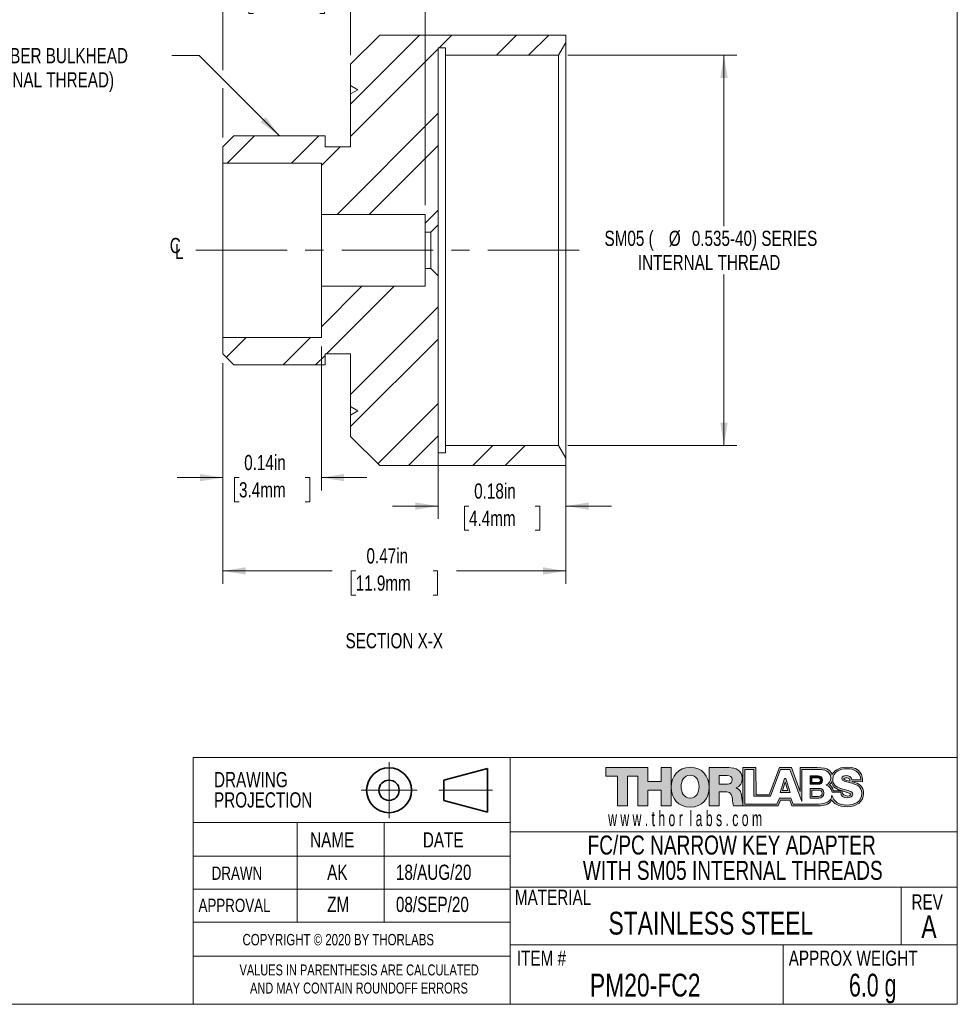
# Model space of a CAD drawing. Header units: inches. Extents: x 0.1 to 10.9, y 0 to 8.5.
# Tile 2 of 8: x 5.8 to 10.9, y 0 to 5.4. Entities that reach past the tile are written whole.
import ezdxf

# ---------------------------------------------------------------- set-up
doc = ezdxf.new("R2010")
doc.units = ezdxf.units.IN
doc.header["$MEASUREMENT"] = 0
doc.header["$PDSIZE"] = -1
doc.linetypes.add('CENTERX2', pattern=[0.8, 0.5, -0.1, 0.1, -0.1])
doc.styles.add('SLDTEXTSTYLE0', font='TXT', dxfattribs={"width": 0.75})
doc.styles.add('SLDTEXTSTYLE1', font='TXT', dxfattribs={"width": 0.6})
doc.styles.add('SLDTEXTSTYLE2', font='TXT', dxfattribs={"width": 0.7})
doc.dimstyles.new('SLDDIMSTYLE1', dxfattribs={"dimtxt": 0.083333, "dimasz": 0.125, "dimexe": 0, "dimexo": 0.0625, "dimgap": 0.020833, "dimtad": 0, "dimtih": 1, "dimtoh": 1, "dimlfac": 0.25, "dimrnd": 1e-09, "dimdsep": 46, "dimtxsty": 'SLDTEXTSTYLE0', "dimsah": 1, "dimcen": 0.09, "dimadec": 0, "dimazin": 2, "dimtfac": 1, "dimtmove": 0, "dimatfit": 0, "dimfxl": 1, "dimfrac": 2, "dimtolj": 1, "dimtzin": 12, "dimarcsym": 0})
doc.dimstyles.new('SLDDIMSTYLE3', dxfattribs={"dimtxt": 0.083333, "dimasz": 0.125, "dimexe": 0, "dimexo": 0.0625, "dimgap": 0.020833, "dimtad": 0, "dimtih": 1, "dimtoh": 1, "dimlfac": 0.25, "dimrnd": 1e-09, "dimzin": 12, "dimdsep": 46, "dimtxsty": 'SLDTEXTSTYLE0', "dimsah": 1, "dimcen": 0.09, "dimadec": 0, "dimazin": 3, "dimtfac": 1, "dimtofl": 0, "dimtmove": 0, "dimatfit": 3, "dimfxl": 1, "dimfrac": 2, "dimtolj": 1, "dimtzin": 12, "dimarcsym": 0})
doc.dimstyles.new('SLDDIMSTYLE4', dxfattribs={"dimtxt": 0.083333, "dimasz": 0.125, "dimexe": 0, "dimexo": 0.0625, "dimgap": 0.020833, "dimtad": 0, "dimtih": 1, "dimtoh": 1, "dimlfac": 0.25, "dimrnd": 1e-09, "dimdsep": 46, "dimtxsty": 'SLDTEXTSTYLE0', "dimsah": 1, "dimcen": 0.09, "dimadec": 0, "dimazin": 2, "dimtfac": 1, "dimtofl": 0, "dimtmove": 0, "dimatfit": 3, "dimfxl": 1, "dimfrac": 2, "dimtolj": 1, "dimtzin": 12, "dimarcsym": 0})

# ---------------------------------------------------------------- blocks, each defined once
blk = doc.blocks.new('THORLABS LOGO1')
at = {"linetype": 'Continuous'}
blk.add_hatch(color=7, dxfattribs=at).paths.add_polyline_path([(2.398, 1.664), (2.398, 1.97), (2.618, 1.97), (2.618, 1.13), (2.398, 1.13), (2.398, 1.476), (2.109, 1.476), (2.109, 1.13), (1.889, 1.13), (1.889, 1.782), (1.661, 1.782), (1.661, 1.13), (1.441, 1.13), (1.441, 1.782), (1.189, 1.782), (1.189, 1.97), (2.109, 1.97), (2.109, 1.664)], flags=0)
h = blk.add_hatch(color=7, dxfattribs=at)
edge = h.paths.add_edge_path(flags=0)
edge.add_spline(control_points=[(3.034, 1.1), (3.3, 1.101), (3.45, 1.295), (3.449, 1.539), (3.449, 1.783), (3.298, 1.976), (3.032, 1.976)], knot_values=[0, 0, 0, 0, 1, 1, 1, 2, 2, 2, 2], weights=[1, 1, 1, 1, 1, 1, 1], degree=3, periodic=0)
edge.add_spline(control_points=[(3.032, 1.976), (2.768, 1.975), (2.619, 1.782), (2.619, 1.54)], knot_values=[3.002118, 3.002118, 3.002118, 3.002118, 4, 4, 4, 4], weights=[1, 1, 1, 1], degree=3, periodic=0)
edge.add_spline(control_points=[(2.619, 1.54), (2.619, 1.54), (2.619, 1.539), (2.619, 1.539), (2.618, 1.295), (2.768, 1.101), (3.034, 1.1)], knot_values=[2, 2, 2, 2, 2.002118, 2.002118, 2.002118, 3.002118, 3.002118, 3.002118, 3.002118], weights=[1, 1, 1, 1, 1, 1, 1], degree=3, periodic=0)
edge = h.paths.add_edge_path(flags=0)
edge.add_spline(control_points=[(3.033, 1.301), (2.891, 1.301), (2.837, 1.426), (2.837, 1.551)], knot_values=[3, 3, 3, 3, 4, 4, 4, 4], weights=[1, 1, 1, 1], degree=3, periodic=0)
edge.add_spline(control_points=[(2.837, 1.551), (2.837, 1.676), (2.891, 1.801), (3.033, 1.801)], knot_values=[2, 2, 2, 2, 3, 3, 3, 3], weights=[1, 1, 1, 1], degree=3, periodic=0)
edge.add_spline(control_points=[(3.033, 1.801), (3.175, 1.801), (3.229, 1.676), (3.229, 1.551)], knot_values=[1, 1, 1, 1, 2, 2, 2, 2], weights=[1, 1, 1, 1], degree=3, periodic=0)
edge.add_spline(control_points=[(3.229, 1.551), (3.229, 1.426), (3.175, 1.301), (3.033, 1.301)], knot_values=[0, 0, 0, 0, 1, 1, 1, 1], weights=[1, 1, 1, 1], degree=3, periodic=0)
h = blk.add_hatch(color=7, dxfattribs=at)
edge = h.paths.add_edge_path(flags=0)
edge.add_line((3.45, 1.13), (3.45, 1.97))
edge.add_line((3.45, 1.97), (3.88, 1.97))
edge.add_spline(control_points=[(3.88, 1.97), (4.029, 1.97), (4.175, 1.903), (4.175, 1.734)], knot_values=[1, 1, 1, 1, 2, 2, 2, 2], weights=[1, 1, 1, 1], degree=3, periodic=0)
edge.add_spline(control_points=[(4.175, 1.734), (4.175, 1.643), (4.132, 1.557), (4.043, 1.523)], knot_values=[2, 2, 2, 2, 3, 3, 3, 3], weights=[1, 1, 1, 1], degree=3, periodic=0)
edge.add_line((4.043, 1.523), (4.043, 1.521))
edge.add_spline(control_points=[(4.043, 1.521), (4.133, 1.499), (4.159, 1.399), (4.166, 1.319)], knot_values=[4, 4, 4, 4, 5, 5, 5, 5], weights=[1, 1, 1, 1], degree=3, periodic=0)
edge.add_spline(control_points=[(4.166, 1.319), (4.169, 1.293), (4.173, 1.219), (4.188, 1.17)], knot_values=[5, 5, 5, 5, 5.740443, 5.740443, 5.740443, 5.740443], weights=[1, 1, 1, 1], degree=3, periodic=0)
edge.add_line((4.188, 1.17), (4.188, 1.13))
edge.add_line((4.188, 1.13), (3.984, 1.13))
edge.add_spline(control_points=[(3.984, 1.13), (3.965, 1.158), (3.962, 1.241), (3.959, 1.264)], knot_values=[7, 7, 7, 7, 8, 8, 8, 8], weights=[1, 1, 1, 1], degree=3, periodic=0)
edge.add_spline(control_points=[(3.959, 1.264), (3.953, 1.349), (3.939, 1.436), (3.836, 1.436)], knot_values=[8, 8, 8, 8, 9, 9, 9, 9], weights=[1, 1, 1, 1], degree=3, periodic=0)
edge.add_line((3.836, 1.436), (3.67, 1.436))
edge.add_line((3.67, 1.436), (3.67, 1.13))
edge.add_line((3.67, 1.13), (3.45, 1.13))
edge = h.paths.add_edge_path(flags=0)
edge.add_line((3.845, 1.796), (3.67, 1.796))
edge.add_line((3.67, 1.796), (3.67, 1.606))
edge.add_line((3.67, 1.606), (3.854, 1.606))
edge.add_spline(control_points=[(3.854, 1.606), (3.92, 1.606), (3.956, 1.642), (3.956, 1.705)], knot_values=[1, 1, 1, 1, 2, 2, 2, 2], weights=[1, 1, 1, 1], degree=3, periodic=0)
edge.add_spline(control_points=[(3.956, 1.705), (3.956, 1.768), (3.906, 1.796), (3.845, 1.796)], knot_values=[2, 2, 2, 2, 3, 3, 3, 3], weights=[1, 1, 1, 1], degree=3, periodic=0)
h = blk.add_hatch(color=7, dxfattribs=at)
edge = h.paths.add_edge_path(flags=0)
edge.add_spline(control_points=[(6.142, 1.818), (6.107, 1.886), (6.086, 1.97), (5.816, 1.97)], knot_values=[4, 4, 4, 4, 5, 5, 5, 5], weights=[1, 1, 1, 1], degree=3, periodic=0)
edge.add_line((5.816, 1.97), (5.445, 1.97))
edge.add_line((5.445, 1.97), (5.445, 1.447))
edge.add_line((5.445, 1.447), (5.251, 1.97))
edge.add_line((5.251, 1.97), (4.991, 1.97))
edge.add_line((4.991, 1.97), (4.765, 1.372))
edge.add_line((4.765, 1.372), (4.478, 1.37))
edge.add_line((4.478, 1.37), (4.474, 1.97))
edge.add_line((4.474, 1.97), (4.188, 1.97))
edge.add_line((4.188, 1.97), (4.188, 1.13))
edge.add_line((4.188, 1.13), (4.963, 1.132))
edge.add_line((4.963, 1.132), (5.013, 1.256))
edge.add_line((5.013, 1.256), (5.217, 1.256))
edge.add_line((5.217, 1.256), (5.265, 1.132))
edge.add_line((5.265, 1.132), (5.893, 1.132))
edge.add_spline(control_points=[(5.893, 1.132), (6.005, 1.134), (6.109, 1.187), (6.141, 1.265)], knot_values=[19, 19, 19, 19, 20, 20, 20, 20], weights=[1, 1, 1, 1], degree=3, periodic=0)
edge.add_spline(control_points=[(6.141, 1.265), (6.171, 1.187), (6.276, 1.109), (6.48, 1.109)], knot_values=[20, 20, 20, 20, 21, 21, 21, 21], weights=[1, 1, 1, 1], degree=3, periodic=0)
edge.add_spline(control_points=[(6.48, 1.109), (6.684, 1.109), (6.835, 1.233), (6.835, 1.396)], knot_values=[21, 21, 21, 21, 22, 22, 22, 22], weights=[1, 1, 1, 1], degree=3, periodic=0)
edge.add_spline(control_points=[(6.835, 1.396), (6.835, 1.561), (6.74, 1.62), (6.588, 1.66)], knot_values=[22, 22, 22, 22, 23, 23, 23, 23], weights=[1, 1, 1, 1], degree=3, periodic=0)
edge.add_spline(control_points=[(6.588, 1.66), (6.586, 1.661), (6.584, 1.661), (6.582, 1.662)], knot_values=[0, 0, 0, 0, 1, 1, 1, 1], weights=[1, 1, 1, 1], degree=3, periodic=0)
edge.add_line((6.582, 1.662), (6.814, 1.66))
edge.add_spline(control_points=[(6.814, 1.66), (6.814, 1.782), (6.79, 1.978), (6.464, 1.978)], knot_values=[2, 2, 2, 2, 3, 3, 3, 3], weights=[1, 1, 1, 1], degree=3, periodic=0)
edge.add_spline(control_points=[(6.464, 1.978), (6.274, 1.978), (6.18, 1.886), (6.142, 1.818)], knot_values=[3, 3, 3, 3, 4, 4, 4, 4], weights=[1, 1, 1, 1], degree=3, periodic=0)
edge = h.paths.add_edge_path(flags=0)
edge.add_spline(control_points=[(6.548, 1.382), (6.539, 1.345), (6.512, 1.334), (6.441, 1.354)], knot_values=[4, 4, 4, 4, 5, 5, 5, 5], weights=[1, 1, 1, 1], degree=3, periodic=0)
edge.add_spline(control_points=[(6.441, 1.354), (6.367, 1.374), (6.366, 1.415), (6.366, 1.46)], knot_values=[5, 5, 5, 5, 6, 6, 6, 6], weights=[1, 1, 1, 1], degree=3, periodic=0)
edge.add_spline(control_points=[(6.366, 1.46), (6.459, 1.433), (6.553, 1.401), (6.548, 1.382)], knot_values=[3, 3, 3, 3, 4, 4, 4, 4], weights=[1, 1, 1, 1], degree=3, periodic=0)
edge = h.paths.add_edge_path(flags=0)
edge.add_spline(control_points=[(6.114, 1.739), (6.114, 1.671), (6.074, 1.616), (6.014, 1.587)], knot_values=[17, 17, 17, 17, 18, 18, 18, 18], weights=[1, 1, 1, 1], degree=3, periodic=0)
edge.add_spline(control_points=[(6.014, 1.587), (6.089, 1.565), (6.137, 1.504), (6.144, 1.427)], knot_values=[18, 18, 18, 18, 19, 19, 19, 19], weights=[1, 1, 1, 1], degree=3, periodic=0)
edge.add_line((6.144, 1.427), (6.333, 1.427))
edge.add_spline(control_points=[(6.333, 1.427), (6.337, 1.338), (6.393, 1.309), (6.477, 1.309)], knot_values=[20, 20, 20, 20, 21, 21, 21, 21], weights=[1, 1, 1, 1], degree=3, periodic=0)
edge.add_spline(control_points=[(6.477, 1.309), (6.536, 1.309), (6.598, 1.33), (6.598, 1.386)], knot_values=[21, 21, 21, 21, 22, 22, 22, 22], weights=[1, 1, 1, 1], degree=3, periodic=0)
edge.add_spline(control_points=[(6.598, 1.386), (6.598, 1.453), (6.489, 1.466), (6.38, 1.496)], knot_values=[22, 22, 22, 22, 23, 23, 23, 23], weights=[1, 1, 1, 1], degree=3, periodic=0)
edge.add_spline(control_points=[(6.38, 1.496), (6.271, 1.527), (6.158, 1.576), (6.158, 1.715)], knot_values=[23, 23, 23, 23, 24, 24, 24, 24], weights=[1, 1, 1, 1], degree=3, periodic=0)
edge.add_spline(control_points=[(6.158, 1.715), (6.158, 1.88), (6.325, 1.945), (6.467, 1.945)], knot_values=[24, 24, 24, 24, 25, 25, 25, 25], weights=[1, 1, 1, 1], degree=3, periodic=0)
edge.add_spline(control_points=[(6.467, 1.945), (6.618, 1.945), (6.77, 1.872), (6.771, 1.701)], knot_values=[25, 25, 25, 25, 26, 26, 26, 26], weights=[1, 1, 1, 1], degree=3, periodic=0)
edge.add_line((6.771, 1.701), (6.574, 1.701))
edge.add_spline(control_points=[(6.574, 1.701), (6.577, 1.77), (6.512, 1.792), (6.451, 1.792)], knot_values=[27, 27, 27, 27, 28, 28, 28, 28], weights=[1, 1, 1, 1], degree=3, periodic=0)
edge.add_spline(control_points=[(6.451, 1.792), (6.409, 1.792), (6.355, 1.777), (6.355, 1.727)], knot_values=[28, 28, 28, 28, 29, 29, 29, 29], weights=[1, 1, 1, 1], degree=3, periodic=0)
edge.add_spline(control_points=[(6.355, 1.727), (6.355, 1.669), (6.465, 1.659), (6.576, 1.628)], knot_values=[29, 29, 29, 29, 30, 30, 30, 30], weights=[1, 1, 1, 1], degree=3, periodic=0)
edge.add_spline(control_points=[(6.576, 1.628), (6.685, 1.597), (6.796, 1.546), (6.796, 1.41)], knot_values=[30, 30, 30, 30, 31, 31, 31, 31], weights=[1, 1, 1, 1], degree=3, periodic=0)
edge.add_spline(control_points=[(6.796, 1.41), (6.796, 1.218), (6.632, 1.147), (6.465, 1.147)], knot_values=[31, 31, 31, 31, 32, 32, 32, 32], weights=[1, 1, 1, 1], degree=3, periodic=0)
edge.add_spline(control_points=[(6.465, 1.147), (6.311, 1.147), (6.172, 1.216), (6.142, 1.364)], knot_values=[0, 0, 0, 0, 1, 1, 1, 1], weights=[1, 1, 1, 1], degree=3, periodic=0)
edge.add_spline(control_points=[(6.142, 1.364), (6.122, 1.22), (5.998, 1.169), (5.849, 1.169)], knot_values=[1, 1, 1, 1, 2, 2, 2, 2], weights=[1, 1, 1, 1], degree=3, periodic=0)
edge.add_line((5.849, 1.169), (5.294, 1.169))
edge.add_line((5.294, 1.169), (5.238, 1.298))
edge.add_line((5.238, 1.298), (4.992, 1.298))
edge.add_line((4.992, 1.298), (4.935, 1.17))
edge.add_line((4.935, 1.17), (4.233, 1.17))
edge.add_line((4.233, 1.17), (4.233, 1.929))
edge.add_line((4.233, 1.929), (4.431, 1.929))
edge.add_line((4.431, 1.929), (4.431, 1.342))
edge.add_line((4.431, 1.342), (4.795, 1.342))
edge.add_line((4.795, 1.342), (5.015, 1.929))
edge.add_line((5.015, 1.929), (5.216, 1.929))
edge.add_line((5.216, 1.929), (5.484, 1.222))
edge.add_line((5.484, 1.222), (5.484, 1.929))
edge.add_line((5.484, 1.929), (5.84, 1.929))
edge.add_spline(control_points=[(5.84, 1.929), (5.97, 1.931), (6.114, 1.897), (6.114, 1.739)], knot_values=[16, 16, 16, 16, 17, 17, 17, 17], weights=[1, 1, 1, 1], degree=3, periodic=0)
edge = h.paths.add_edge_path(flags=0)
edge.add_line((6.361, 1.462), (6.17, 1.462))
edge.add_spline(control_points=[(6.17, 1.462), (6.17, 1.519), (6.12, 1.569), (6.089, 1.59)], knot_values=[8, 8, 8, 8, 9, 9, 9, 9], weights=[1, 1, 1, 1], degree=3, periodic=0)
edge.add_spline(control_points=[(6.089, 1.59), (6.104, 1.608), (6.128, 1.626), (6.136, 1.658)], knot_values=[9, 9, 9, 9, 10, 10, 10, 10], weights=[1, 1, 1, 1], degree=3, periodic=0)
edge.add_spline(control_points=[(6.136, 1.658), (6.136, 1.569), (6.219, 1.501), (6.324, 1.472)], knot_values=[10, 10, 10, 10, 11, 11, 11, 11], weights=[1, 1, 1, 1], degree=3, periodic=0)
edge.add_spline(control_points=[(6.324, 1.472), (6.336, 1.469), (6.349, 1.465), (6.361, 1.462)], knot_values=[0, 0, 0, 0, 1, 1, 1, 1], weights=[1, 1, 1, 1], degree=3, periodic=0)
edge = h.paths.add_edge_path(flags=0)
edge.add_spline(control_points=[(6.466, 1.742), (6.511, 1.74), (6.526, 1.731), (6.53, 1.704)], knot_values=[2, 2, 2, 2, 3, 3, 3, 3], weights=[1, 1, 1, 1], degree=3, periodic=0)
edge.add_spline(control_points=[(6.53, 1.704), (6.532, 1.693), (6.532, 1.686), (6.532, 1.672)], knot_values=[3, 3, 3, 3, 4, 4, 4, 4], weights=[1, 1, 1, 1], degree=3, periodic=0)
edge.add_spline(control_points=[(6.532, 1.672), (6.427, 1.699), (6.398, 1.703), (6.398, 1.726)], knot_values=[0, 0, 0, 0, 1, 1, 1, 1], weights=[1, 1, 1, 1], degree=3, periodic=0)
edge.add_spline(control_points=[(6.398, 1.726), (6.398, 1.736), (6.444, 1.742), (6.466, 1.742)], knot_values=[1, 1, 1, 1, 2, 2, 2, 2], weights=[1, 1, 1, 1], degree=3, periodic=0)
h = blk.add_hatch(color=7, dxfattribs=at)
h.paths.add_polyline_path([(5.003, 1.425), (5.229, 1.425), (5.133, 1.729), (5.102, 1.729)], flags=0)
h.paths.add_polyline_path([(5.056, 1.466), (5.115, 1.649), (5.173, 1.466)], flags=0)
h = blk.add_hatch(color=7, dxfattribs=at)
edge = h.paths.add_edge_path(flags=0)
edge.add_line((5.665, 1.602), (5.665, 1.786))
edge.add_line((5.665, 1.786), (5.841, 1.786))
edge.add_spline(control_points=[(5.841, 1.786), (5.889, 1.786), (5.934, 1.763), (5.934, 1.693)], knot_values=[1, 1, 1, 1, 2, 2, 2, 2], weights=[1, 1, 1, 1], degree=3, periodic=0)
edge.add_spline(control_points=[(5.934, 1.693), (5.934, 1.625), (5.88, 1.602), (5.841, 1.602)], knot_values=[2, 2, 2, 2, 3, 3, 3, 3], weights=[1, 1, 1, 1], degree=3, periodic=0)
edge.add_line((5.841, 1.602), (5.665, 1.602))
edge = h.paths.add_edge_path(flags=0)
edge.add_spline(control_points=[(5.891, 1.692), (5.891, 1.732), (5.859, 1.745), (5.826, 1.745)], knot_values=[3, 3, 3, 3, 4, 4, 4, 4], weights=[1, 1, 1, 1], degree=3, periodic=0)
edge.add_line((5.826, 1.745), (5.703, 1.745))
edge.add_line((5.703, 1.745), (5.703, 1.639))
edge.add_line((5.703, 1.639), (5.826, 1.639))
edge.add_spline(control_points=[(5.826, 1.639), (5.853, 1.639), (5.891, 1.652), (5.891, 1.692)], knot_values=[2, 2, 2, 2, 3, 3, 3, 3], weights=[1, 1, 1, 1], degree=3, periodic=0)
h = blk.add_hatch(color=7, dxfattribs=at)
edge = h.paths.add_edge_path(flags=0)
edge.add_line((5.665, 1.302), (5.665, 1.514))
edge.add_line((5.665, 1.514), (5.86, 1.514))
edge.add_spline(control_points=[(5.86, 1.514), (5.913, 1.514), (5.963, 1.488), (5.963, 1.407)], knot_values=[1, 1, 1, 1, 2, 2, 2, 2], weights=[1, 1, 1, 1], degree=3, periodic=0)
edge.add_spline(control_points=[(5.963, 1.407), (5.963, 1.329), (5.904, 1.302), (5.86, 1.302)], knot_values=[2, 2, 2, 2, 3, 3, 3, 3], weights=[1, 1, 1, 1], degree=3, periodic=0)
edge.add_line((5.86, 1.302), (5.665, 1.302))
edge = h.paths.add_edge_path(flags=0)
edge.add_spline(control_points=[(5.927, 1.406), (5.927, 1.458), (5.889, 1.475), (5.849, 1.475)], knot_values=[3, 3, 3, 3, 4, 4, 4, 4], weights=[1, 1, 1, 1], degree=3, periodic=0)
edge.add_line((5.849, 1.475), (5.702, 1.475))
edge.add_line((5.702, 1.475), (5.702, 1.338))
edge.add_line((5.702, 1.338), (5.849, 1.338))
edge.add_spline(control_points=[(5.849, 1.338), (5.882, 1.338), (5.927, 1.355), (5.927, 1.406)], knot_values=[2, 2, 2, 2, 3, 3, 3, 3], weights=[1, 1, 1, 1], degree=3, periodic=0)
at = {"color": 7, "linetype": 'Continuous', "lineweight": 18}
for p, q in [((1.189, 1.782), (1.189, 1.97)), ((1.189, 1.97), (2.109, 1.97)), ((2.109, 1.97), (2.109, 1.664)), ((2.398, 1.664), (2.398, 1.97)), ((2.398, 1.97), (2.618, 1.97)), ((2.618, 1.97), (2.618, 1.13)), ((3.45, 1.97), (3.88, 1.97)), ((3.45, 1.13), (3.45, 1.97)), ((4.474, 1.97), (4.188, 1.97)), ((4.188, 1.97), (4.188, 1.13)), ((4.478, 1.37), (4.474, 1.97)), ((4.991, 1.97), (4.765, 1.372)), ((5.251, 1.97), (4.991, 1.97)), ((5.445, 1.447), (5.251, 1.97)), ((5.816, 1.97), (5.445, 1.97)), ((5.445, 1.97), (5.445, 1.447)), ((1.441, 1.782), (1.189, 1.782)), ((1.441, 1.13), (1.441, 1.782)), ((1.889, 1.782), (1.661, 1.782)), ((1.661, 1.782), (1.661, 1.13)), ((1.889, 1.13), (1.889, 1.782)), ((3.845, 1.796), (3.67, 1.796)), ((3.67, 1.796), (3.67, 1.606)), ((4.233, 1.17), (4.233, 1.929)), ((4.233, 1.929), (4.431, 1.929)), ((4.431, 1.929), (4.431, 1.342)), ((4.795, 1.342), (5.015, 1.929)), ((5.003, 1.425), (5.102, 1.729)), ((5.015, 1.929), (5.216, 1.929)), ((5.102, 1.729), (5.133, 1.729)), ((5.133, 1.729), (5.229, 1.425)), ((5.216, 1.929), (5.484, 1.222)), ((5.484, 1.222), (5.484, 1.929)), ((5.484, 1.929), (5.84, 1.929)), ((5.665, 1.786), (5.841, 1.786)), ((5.665, 1.602), (5.665, 1.786)), ((5.703, 1.745), (5.703, 1.639)), ((5.826, 1.745), (5.703, 1.745)), ((2.109, 1.664), (2.398, 1.664)), ((3.67, 1.606), (3.854, 1.606)), ((4.043, 1.523), (4.043, 1.521)), ((5.115, 1.649), (5.056, 1.466)), ((5.173, 1.466), (5.115, 1.649)), ((5.841, 1.602), (5.665, 1.602)), ((5.665, 1.514), (5.86, 1.514)), ((5.665, 1.302), (5.665, 1.514)), ((5.703, 1.639), (5.826, 1.639)), ((6.771, 1.701), (6.574, 1.701)), ((6.582, 1.662), (6.814, 1.66)), ((2.398, 1.476), (2.109, 1.476)), ((2.109, 1.476), (2.109, 1.13)), ((2.398, 1.13), (2.398, 1.476)), ((3.836, 1.436), (3.67, 1.436)), ((3.67, 1.436), (3.67, 1.13)), ((4.431, 1.342), (4.795, 1.342)), ((4.765, 1.372), (4.478, 1.37)), ((4.992, 1.298), (4.935, 1.17)), ((5.238, 1.298), (4.992, 1.298)), ((5.229, 1.425), (5.003, 1.425)), ((5.056, 1.466), (5.173, 1.466)), ((5.294, 1.169), (5.238, 1.298)), ((5.86, 1.302), (5.665, 1.302)), ((5.702, 1.475), (5.702, 1.338)), ((5.849, 1.475), (5.702, 1.475)), ((5.702, 1.338), (5.849, 1.338)), ((6.144, 1.427), (6.333, 1.427)), ((6.361, 1.462), (6.17, 1.462)), ((1.661, 1.13), (1.441, 1.13)), ((2.109, 1.13), (1.889, 1.13)), ((2.618, 1.13), (2.398, 1.13)), ((3.67, 1.13), (3.45, 1.13)), ((4.188, 1.13), (3.984, 1.13)), ((4.188, 1.17), (4.188, 1.13)), ((4.188, 1.13), (4.963, 1.132)), ((4.935, 1.17), (4.233, 1.17)), ((4.963, 1.132), (5.013, 1.256)), ((5.013, 1.256), (5.217, 1.256)), ((5.217, 1.256), (5.265, 1.132)), ((5.265, 1.132), (5.893, 1.132)), ((5.849, 1.169), (5.294, 1.169))]:
    blk.add_line(p, q, dxfattribs=at)
at = {"color": 8, "linetype": 'Continuous', "lineweight": 0}
for points in [[(2.619, 1.54), (2.619, 1.782), (2.768, 1.975), (3.032, 1.976)], [(3.88, 1.97), (4.029, 1.97), (4.175, 1.903), (4.175, 1.734)], [(6.142, 1.818), (6.107, 1.886), (6.086, 1.97), (5.816, 1.97)], [(6.464, 1.978), (6.274, 1.978), (6.18, 1.886), (6.142, 1.818)], [(6.158, 1.715), (6.158, 1.88), (6.325, 1.945), (6.467, 1.945)], [(6.814, 1.66), (6.814, 1.782), (6.79, 1.978), (6.464, 1.978)], [(6.467, 1.945), (6.618, 1.945), (6.77, 1.872), (6.771, 1.701)], [(3.033, 1.801), (2.891, 1.801), (2.837, 1.676), (2.837, 1.551)], [(3.229, 1.551), (3.229, 1.676), (3.175, 1.801), (3.033, 1.801)], [(3.956, 1.705), (3.956, 1.768), (3.906, 1.796), (3.845, 1.796)], [(4.175, 1.734), (4.175, 1.643), (4.132, 1.557), (4.043, 1.523)], [(5.891, 1.692), (5.891, 1.732), (5.859, 1.745), (5.826, 1.745)], [(5.84, 1.929), (5.97, 1.931), (6.114, 1.897), (6.114, 1.739)], [(5.841, 1.786), (5.889, 1.786), (5.934, 1.763), (5.934, 1.693)], [(6.114, 1.739), (6.114, 1.671), (6.074, 1.616), (6.014, 1.587)], [(6.451, 1.792), (6.409, 1.792), (6.355, 1.777), (6.355, 1.727)], [(6.355, 1.727), (6.355, 1.669), (6.465, 1.659), (6.576, 1.628)], [(6.398, 1.726), (6.398, 1.736), (6.444, 1.742), (6.466, 1.742)], [(6.574, 1.701), (6.577, 1.77), (6.512, 1.792), (6.451, 1.792)], [(6.466, 1.742), (6.511, 1.74), (6.526, 1.731), (6.53, 1.704)], [(2.837, 1.551), (2.837, 1.426), (2.891, 1.301), (3.033, 1.301)], [(3.033, 1.301), (3.175, 1.301), (3.229, 1.426), (3.229, 1.551)], [(3.854, 1.606), (3.92, 1.606), (3.956, 1.642), (3.956, 1.705)], [(4.043, 1.521), (4.133, 1.499), (4.159, 1.399), (4.166, 1.319)], [(5.826, 1.639), (5.853, 1.639), (5.891, 1.652), (5.891, 1.692)], [(5.934, 1.693), (5.934, 1.625), (5.88, 1.602), (5.841, 1.602)], [(5.86, 1.514), (5.913, 1.514), (5.963, 1.488), (5.963, 1.407)], [(6.014, 1.587), (6.089, 1.565), (6.137, 1.504), (6.144, 1.427)], [(6.089, 1.59), (6.104, 1.608), (6.128, 1.626), (6.136, 1.658)], [(6.17, 1.462), (6.17, 1.519), (6.12, 1.569), (6.089, 1.59)], [(6.136, 1.658), (6.136, 1.569), (6.219, 1.501), (6.324, 1.472)], [(6.38, 1.496), (6.271, 1.527), (6.158, 1.576), (6.158, 1.715)], [(6.532, 1.672), (6.427, 1.699), (6.398, 1.703), (6.398, 1.726)], [(6.53, 1.704), (6.532, 1.693), (6.532, 1.686), (6.532, 1.672)], [(6.576, 1.628), (6.685, 1.597), (6.796, 1.546), (6.796, 1.41)], [(6.588, 1.66), (6.586, 1.661), (6.584, 1.661), (6.582, 1.662)], [(6.835, 1.396), (6.835, 1.561), (6.74, 1.62), (6.588, 1.66)], [(3.959, 1.264), (3.953, 1.349), (3.939, 1.436), (3.836, 1.436)], [(4.166, 1.319), (4.169, 1.293), (4.173, 1.219), (4.188, 1.17)], [(5.927, 1.406), (5.927, 1.458), (5.889, 1.475), (5.849, 1.475)], [(5.849, 1.338), (5.882, 1.338), (5.927, 1.355), (5.927, 1.406)], [(6.142, 1.364), (6.122, 1.22), (5.998, 1.169), (5.849, 1.169)], [(5.963, 1.407), (5.963, 1.329), (5.904, 1.302), (5.86, 1.302)], [(6.465, 1.147), (6.311, 1.147), (6.172, 1.216), (6.142, 1.364)], [(6.324, 1.472), (6.336, 1.469), (6.349, 1.465), (6.361, 1.462)], [(6.333, 1.427), (6.337, 1.338), (6.393, 1.309), (6.477, 1.309)], [(6.366, 1.46), (6.459, 1.433), (6.553, 1.401), (6.548, 1.382)], [(6.441, 1.354), (6.367, 1.374), (6.366, 1.415), (6.366, 1.46)], [(6.598, 1.386), (6.598, 1.453), (6.489, 1.466), (6.38, 1.496)], [(6.548, 1.382), (6.539, 1.345), (6.512, 1.334), (6.441, 1.354)], [(6.796, 1.41), (6.796, 1.218), (6.632, 1.147), (6.465, 1.147)], [(6.477, 1.309), (6.536, 1.309), (6.598, 1.33), (6.598, 1.386)], [(6.48, 1.109), (6.684, 1.109), (6.835, 1.233), (6.835, 1.396)], [(3.984, 1.13), (3.965, 1.158), (3.962, 1.241), (3.959, 1.264)], [(5.893, 1.132), (6.005, 1.134), (6.109, 1.187), (6.141, 1.265)], [(6.141, 1.265), (6.171, 1.187), (6.276, 1.109), (6.48, 1.109)]]:
    blk.add_open_spline(points, degree=3, dxfattribs=at)
for points, knots in [([(3.032, 1.976), (3.298, 1.976), (3.449, 1.783), (3.449, 1.539), (3.45, 1.295), (3.3, 1.101), (3.034, 1.1)], [0, 0, 0, 0, 1, 1, 1, 2, 2, 2, 2]), ([(3.034, 1.1), (2.768, 1.101), (2.618, 1.295), (2.619, 1.539), (2.619, 1.539), (2.619, 1.54), (2.619, 1.54)], [2, 2, 2, 2, 3, 3, 3, 3.002118, 3.002118, 3.002118, 3.002118])]:
    blk.add_open_spline(points, degree=3, knots=knots, dxfattribs=at)
blk = doc.blocks.new('Third Angle Projection Block')
at = {"color": 7, "linetype": 'CENTERX2', "lineweight": 18}
for p, q in [((3.9951, 0.9376), (3.9951, 0.5538)), ((3.8033, 0.7457), (4.187, 0.7457)), ((4.3361, 0.7457), (4.7029, 0.7457))]:
    blk.add_line(p, q, dxfattribs=at)
at = {"color": 7, "linetype": 'Continuous', "lineweight": 35}
for p, q in [((4.6701, 0.8957), (4.3701, 0.8153)), ((4.6701, 0.5957), (4.6701, 0.8957)), ((4.3701, 0.8153), (4.3701, 0.6761)), ((4.3701, 0.6761), (4.6701, 0.5957))]:
    blk.add_line(p, q, dxfattribs=at)
for radius in [0.1536, 0.0696]:
    blk.add_circle((3.9951, 0.7457), radius, dxfattribs=at)
at = {"color": 7, "linetype": 'Continuous', "lineweight": 0}
blk.add_point((3.9951, 0.7457), dxfattribs=at)
blk = doc.blocks.new('SW_NOTE_0')
at = {"color": 0, "linetype": 'Continuous', "lineweight": 0, "char_height": 0.06, "attachment_point": 2, "style": 'SLDTEXTSTYLE0'}
for s, insert in [('VALUES IN PARENTHESIS ARE CALCULATED', (0.7837, 0.0773)), ('AND MAY CONTAIN ROUNDOFF ERRORS', (0.7826, -0.022))]:
    blk.add_mtext(s, dxfattribs=dict(at, insert=insert))
blk = doc.blocks.new('SW_NOTE_1')
at = {"color": 0, "linetype": 'Continuous', "lineweight": 0, "char_height": 0.08333, "attachment_point": 1, "style": 'SLDTEXTSTYLE0'}
for s, insert in [('DRAWING', (0, 0.1074)), ('PROJECTION', (0, -0.0037))]:
    blk.add_mtext(s, dxfattribs=dict(at, insert=insert))
blk = doc.blocks.new('SW_NOTE_2')
at = {"color": 0, "linetype": 'Continuous', "lineweight": 0, "char_height": 0.104167, "attachment_point": 2, "style": 'SLDTEXTSTYLE0'}
for s, insert in [('FC/PC NARROW KEY ADAPTER', (0.9896, 0.1343)), ('WITH SM05 INTERNAL THREADS', (0.9957, -0.0046))]:
    blk.add_mtext(s, dxfattribs=dict(at, insert=insert))
blk = doc.blocks.new('_D_4')
at = {"color": 7, "linetype": 'Continuous', "lineweight": 18}
for p, q in [((8.8101, 5.2371), (9.7362, 5.2371)), ((9.6662, 5.2371), (9.6662, 4.2995)), ((9.6662, 3.0971), (9.6662, 4.0347)), ((8.8101, 3.0971), (9.7362, 3.0971))]:
    blk.add_line(p, q, dxfattribs=at)
for points in [[(9.6662, 5.2371), (9.6462, 5.1121), (9.6862, 5.1121)], [(9.6662, 3.0971), (9.6862, 3.2221), (9.6462, 3.2221)]]:
    blk.add_solid(points, dxfattribs=at)
at = {"color": 7, "linetype": 'Continuous', "lineweight": 18, "attachment_point": 1, "style": 'SLDTEXTSTYLE0'}
for s, insert, char_height in [('SM05 (', (9.0114, 4.2745), 0.08333), ('%%c', (9.3639, 4.2745), 0.08333), ('0.535-40) SERIES', (9.4897, 4.2745), 0.083333), ('INTERNAL THREAD', (9.1944, 4.1421), 0.083333)]:
    blk.add_mtext(s, dxfattribs=dict(at, insert=insert, char_height=char_height))
blk = doc.blocks.new('_D_5')
at = {"color": 7, "linetype": 'Continuous', "lineweight": 18}
for p, q in [((6.9201, 5.1551), (6.9201, 5.6668)), ((7.6201, 5.2371), (7.6201, 5.6668)), ((6.9201, 5.5968), (6.6701, 5.5968)), ((7.089, 5.5968), (7.0636, 5.5968)), ((7.0636, 5.5968), (7.0636, 5.4644)), ((7.4512, 5.5968), (7.4765, 5.5968)), ((7.4765, 5.5968), (7.4765, 5.4644)), ((7.6201, 5.5968), (7.8701, 5.5968)), ((7.0636, 5.4644), (7.089, 5.4644)), ((7.4765, 5.4644), (7.4512, 5.4644)), ((6.9201, 4.7851), (6.9201, 5.0551))]:
    blk.add_line(p, q, dxfattribs=at)
for points in [[(6.9201, 5.5968), (6.7951, 5.6168), (6.7951, 5.5768)], [(7.6201, 5.5968), (7.7451, 5.5768), (7.7451, 5.6168)]]:
    blk.add_solid(points, dxfattribs=at)
at = {"color": 7, "linetype": 'Continuous', "lineweight": 18, "char_height": 0.08333, "attachment_point": 1, "style": 'SLDTEXTSTYLE0'}
for s, insert in [('0.18in', (7.1174, 5.7211)), ('4.4mm', (7.089, 5.5718))]:
    blk.add_mtext(s, dxfattribs=dict(at, insert=insert))
blk = doc.blocks.new('_D_6')
at = {"color": 7, "linetype": 'Continuous', "lineweight": 18}
for p, q in [((6.9201, 3.5491), (6.9201, 2.3398)), ((8.8001, 2.9371), (8.8001, 2.3398)), ((6.9201, 2.4098), (7.5192, 2.4098)), ((7.6482, 2.4098), (7.6228, 2.4098)), ((7.6228, 2.4098), (7.6228, 2.2774)), ((8.072, 2.4098), (8.0973, 2.4098)), ((8.0973, 2.4098), (8.0973, 2.2774)), ((8.8001, 2.4098), (8.201, 2.4098)), ((7.6228, 2.2774), (7.6482, 2.2774)), ((8.0973, 2.2774), (8.072, 2.2774))]:
    blk.add_line(p, q, dxfattribs=at)
for points in [[(6.9201, 2.4098), (7.0451, 2.3898), (7.0451, 2.4298)], [(8.8001, 2.4098), (8.6751, 2.4298), (8.6751, 2.3898)]]:
    blk.add_solid(points, dxfattribs=at)
at = {"color": 7, "linetype": 'Continuous', "lineweight": 18, "char_height": 0.08333, "attachment_point": 1, "style": 'SLDTEXTSTYLE0'}
for s, insert in [('0.47in', (7.7074, 2.5342)), ('11.9mm', (7.6482, 2.3849))]:
    blk.add_mtext(s, dxfattribs=dict(at, insert=insert))
blk = doc.blocks.new('_D_7')
at = {"color": 7, "linetype": 'Continuous', "lineweight": 18}
for p, q in [((6.9201, 5.1551), (6.9201, 6.1177)), ((8.0281, 4.4141), (8.0281, 6.1177)), ((6.9201, 6.0477), (7.164, 6.0477)), ((7.293, 6.0477), (7.2676, 6.0477)), ((7.2676, 6.0477), (7.2676, 5.9153)), ((7.6552, 6.0477), (7.6805, 6.0477)), ((7.6805, 6.0477), (7.6805, 5.9153)), ((8.0281, 6.0477), (7.7842, 6.0477)), ((7.2676, 5.9153), (7.293, 5.9153)), ((7.6805, 5.9153), (7.6552, 5.9153)), ((6.9201, 4.7851), (6.9201, 5.0551))]:
    blk.add_line(p, q, dxfattribs=at)
for points in [[(6.9201, 6.0477), (7.0451, 6.0277), (7.0451, 6.0677)], [(8.0281, 6.0477), (7.9031, 6.0677), (7.9031, 6.0277)]]:
    blk.add_solid(points, dxfattribs=at)
at = {"color": 7, "linetype": 'Continuous', "lineweight": 18, "char_height": 0.08333, "attachment_point": 1, "style": 'SLDTEXTSTYLE0'}
for s, insert in [('0.28in', (7.3214, 6.172)), ('7.0mm', (7.293, 6.0227))]:
    blk.add_mtext(s, dxfattribs=dict(at, insert=insert))
blk = doc.blocks.new('_D_8')
at = {"color": 7, "linetype": 'Continuous', "lineweight": 18}
for p, q in [((8.8001, 5.2564), (8.8001, 2.6951)), ((8.1001, 4.2571), (8.1001, 2.6951)), ((8.1001, 2.7651), (7.8501, 2.7651)), ((8.269, 2.7651), (8.2436, 2.7651)), ((8.2436, 2.7651), (8.2436, 2.6327)), ((8.6312, 2.7651), (8.6565, 2.7651)), ((8.6565, 2.7651), (8.6565, 2.6327)), ((8.8001, 2.7651), (9.0501, 2.7651)), ((8.2436, 2.6327), (8.269, 2.6327)), ((8.6565, 2.6327), (8.6312, 2.6327))]:
    blk.add_line(p, q, dxfattribs=at)
for points in [[(8.1001, 2.7651), (7.9751, 2.7851), (7.9751, 2.7451)], [(8.8001, 2.7651), (8.9251, 2.7451), (8.9251, 2.7851)]]:
    blk.add_solid(points, dxfattribs=at)
at = {"color": 7, "linetype": 'Continuous', "lineweight": 18, "char_height": 0.08333, "attachment_point": 1, "style": 'SLDTEXTSTYLE0'}
for s, insert in [('0.18in', (8.2974, 2.8894)), ('4.4mm', (8.269, 2.7401))]:
    blk.add_mtext(s, dxfattribs=dict(at, insert=insert))
blk = doc.blocks.new('SW_CHAMFER_DIMENSION_0')
at = {"color": 0, "linetype": 'Continuous', "lineweight": 18}
for p, q in [((1.3838, 0.0662), (1.2338, 0.0662)), ((1.8233, -0.3733), (1.3838, 0.0662))]:
    blk.add_line(p, q, dxfattribs=at)
blk.add_solid([(1.8233, -0.3733), (1.749, -0.2707), (1.7207, -0.299)], dxfattribs=at)
at = {"color": 0, "linetype": 'Continuous', "lineweight": 18, "char_height": 0.083333, "attachment_point": 1, "style": 'SLDTEXTSTYLE0'}
for s, insert in [('FC/PC FIBER BULKHEAD', (0, 0.1074)), ('(M8 x 0.75 EXTERNAL THREAD)', (-0.3364, -0.025))]:
    blk.add_mtext(s, dxfattribs=dict(at, insert=insert))
blk = doc.blocks.new('_D_9')
at = {"color": 7, "linetype": 'Continuous', "lineweight": 18}
for p, q in [((7.4601, 3.6391), (7.4601, 2.8512)), ((6.9201, 3.5491), (6.9201, 2.8512)), ((6.9201, 2.9212), (6.6701, 2.9212)), ((7.009, 2.9212), (6.9836, 2.9212)), ((6.9836, 2.9212), (6.9836, 2.7888)), ((7.3712, 2.9212), (7.3965, 2.9212)), ((7.3965, 2.9212), (7.3965, 2.7888)), ((7.4601, 2.9212), (7.7101, 2.9212)), ((6.9836, 2.7888), (7.009, 2.7888)), ((7.3965, 2.7888), (7.3712, 2.7888))]:
    blk.add_line(p, q, dxfattribs=at)
for points in [[(6.9201, 2.9212), (6.7951, 2.9412), (6.7951, 2.9012)], [(7.4601, 2.9212), (7.5851, 2.9012), (7.5851, 2.9412)]]:
    blk.add_solid(points, dxfattribs=at)
at = {"color": 7, "linetype": 'Continuous', "lineweight": 18, "char_height": 0.08333, "attachment_point": 1, "style": 'SLDTEXTSTYLE0'}
for s, insert in [('0.14in', (7.0374, 3.0455)), ('3.4mm', (7.009, 2.8962))]:
    blk.add_mtext(s, dxfattribs=dict(at, insert=insert))
blk = doc.blocks.new('SW_SYMBOL_MOD_CL')
at = {"color": 0, "linetype": 'Continuous', "lineweight": 0, "char_height": 30.8, "attachment_point": 5, "style": 'SLDTEXTSTYLE0'}
for s, insert in [('C', (15.7, 23.6)), ('L', (23.6, 11.8))]:
    blk.add_mtext(s, dxfattribs=dict(at, insert=insert))

msp = doc.modelspace()

# ---------------------------------------------------------------- hatches: boundary and pattern name
at = {"linetype": 'Continuous', "lineweight": 18}
h = msp.add_hatch(dxfattribs=at)
h.set_pattern_fill('ANSI32', style=0)
h.paths.add_polyline_path([(8.0281, 4.2671), (8.0601, 4.2671), (8.1001, 4.3071), (8.1001, 5.2771), (8.1401, 5.2771), (8.1401, 5.2371), (8.7601, 5.2371), (8.8001, 5.3064), (8.8001, 5.3471), (7.7801, 5.3471), (7.6201, 5.1871), (7.6201, 5.0702), (7.6601, 5.0471), (7.6201, 5.024), (7.6201, 4.7351), (7.4801, 4.7351), (7.4801, 4.7951), (6.9801, 4.7951), (6.9201, 4.7351), (6.9201, 4.6451), (7.4601, 4.6451), (7.4601, 4.3641), (8.0281, 4.3641)], flags=0)
h = msp.add_hatch(dxfattribs=at)
h.set_pattern_fill('ANSI32', style=0)
h.paths.add_polyline_path([(8.1001, 3.0571), (8.1001, 4.0271), (8.0601, 4.0671), (8.0281, 4.0671), (8.0281, 3.9701), (7.4601, 3.9701), (7.4601, 3.6891), (6.9201, 3.6891), (6.9201, 3.5991), (6.9801, 3.5391), (7.4801, 3.5391), (7.4801, 3.5991), (7.6201, 3.5991), (7.6201, 3.3102), (7.6601, 3.2871), (7.6201, 3.264), (7.6201, 3.1471), (7.7801, 2.9871), (8.8001, 2.9871), (8.8001, 3.0278), (8.7601, 3.0971), (8.1401, 3.0971), (8.1401, 3.0571)], flags=0)

# ---------------------------------------------------------------- linework, layer by layer
at = {"color": 7, "linetype": 'Continuous', "lineweight": 18}
for p, q in [((10.9445, 0.0356), (10.9445, 8.4506)), ((7.6201, 5.1871), (7.7801, 5.3471)), ((8.8001, 5.3471), (7.7801, 5.3471)), ((8.8001, 5.3064), (8.8001, 5.3471)), ((8.8001, 5.3064), (8.7601, 5.2371)), ((8.8001, 5.3064), (8.8001, 3.0278)), ((8.1001, 5.2771), (8.1401, 5.2771)), ((8.1001, 4.3071), (8.1001, 5.2771)), ((8.1401, 5.2771), (8.1401, 5.2371)), ((8.1401, 5.2371), (8.7601, 5.2371)), ((8.1401, 5.2371), (8.1401, 3.0971)), ((8.7601, 3.0971), (8.7601, 5.2371)), ((7.6201, 5.1871), (7.6201, 5.0702)), ((7.6201, 5.0702), (7.6601, 5.0471)), ((7.6201, 5.0702), (7.6201, 5.024)), ((7.6601, 5.0471), (7.6201, 5.024)), ((7.6201, 5.024), (7.6201, 4.7351)), ((6.9201, 4.7351), (6.9801, 4.7951)), ((7.4801, 4.7951), (6.9801, 4.7951)), ((7.4801, 4.7351), (7.4801, 4.7951)), ((6.9201, 4.7351), (6.9201, 4.6451)), ((7.6201, 4.7351), (7.4801, 4.7351)), ((6.9201, 4.6451), (7.4601, 4.6451)), ((6.9201, 4.6451), (6.9201, 3.6891)), ((7.4601, 4.6451), (7.4601, 4.3641)), ((7.4601, 4.3641), (8.0281, 4.3641)), ((7.4601, 4.3641), (7.4601, 3.9701)), ((8.0281, 4.3641), (8.0281, 4.2671)), ((8.0281, 4.2671), (8.0601, 4.2671)), ((8.0281, 4.2671), (8.0281, 4.0671)), ((8.0601, 4.2671), (8.1001, 4.3071)), ((8.0601, 4.2671), (8.0601, 4.0671)), ((8.1001, 4.3071), (8.1001, 4.0271)), ((8.0281, 4.0671), (8.0281, 3.9701)), ((8.0601, 4.0671), (8.0281, 4.0671)), ((8.1001, 4.0271), (8.0601, 4.0671)), ((8.1001, 3.0571), (8.1001, 4.0271)), ((7.4601, 3.9701), (7.4601, 3.6891)), ((8.0281, 3.9701), (7.4601, 3.9701)), ((6.9201, 3.6891), (6.9201, 3.5991)), ((7.4601, 3.6891), (6.9201, 3.6891)), ((6.9801, 3.5391), (6.9201, 3.5991)), ((7.4801, 3.5991), (7.6201, 3.5991)), ((7.4801, 3.5391), (7.4801, 3.5991)), ((7.6201, 3.5991), (7.6201, 3.3102)), ((6.9801, 3.5391), (7.4801, 3.5391)), ((7.6201, 3.3102), (7.6601, 3.2871)), ((7.6201, 3.3102), (7.6201, 3.264)), ((7.6601, 3.2871), (7.6201, 3.264)), ((7.6201, 3.264), (7.6201, 3.1471)), ((7.7801, 2.9871), (7.6201, 3.1471)), ((8.1401, 3.0971), (8.1401, 3.0571)), ((8.7601, 3.0971), (8.1401, 3.0971)), ((8.7601, 3.0971), (8.8001, 3.0278)), ((8.1401, 3.0571), (8.1001, 3.0571)), ((8.8001, 2.9871), (8.8001, 3.0278)), ((7.7801, 2.9871), (8.8001, 2.9871)), ((10.9445, 1.3874), (10.9445, 1.9698)), ((6.7572, 0.2977), (6.7572, 1.3874)), ((6.7572, 1.3874), (8.4938, 1.3874)), ((8.4938, 1.3874), (8.4938, 0.0356)), ((8.4938, 1.3874), (10.9445, 1.3874)), ((6.7572, 0.4841), (6.7572, 1.0302)), ((6.7572, 0.0356), (6.7572, 1.0302)), ((8.4938, 1.0302), (6.7572, 1.0302)), ((7.3281, 1.0302), (7.3281, 0.4841)), ((7.8037, 1.0302), (7.8037, 0.4841)), ((8.4938, 0.98), (10.9445, 0.98)), ((8.4938, 0.846), (6.7572, 0.846)), ((8.4938, 0.6662), (6.7572, 0.6662)), ((8.4938, 0.6756), (10.9445, 0.6756)), ((10.6365, 0.6756), (10.6365, 0.3599)), ((8.4938, 0.4841), (6.7572, 0.4841)), ((6.7572, 0.4841), (6.7572, 0.2977)), ((8.4938, 0.3599), (10.9445, 0.3599)), ((9.9901, 0.3599), (9.9901, 0.0356)), ((6.7572, 0.2977), (8.4938, 0.2977)), ((10.9445, 0.0356), (0.0622, 0.0356))]:
    msp.add_line(p, q, dxfattribs=at)
at = {"color": 7, "linetype": 'CENTERX2', "lineweight": 18}
msp.add_line((6.7723, 4.1671), (8.8788, 4.1671), dxfattribs=at)

# ---------------------------------------------------------------- block references
at = {"color": 7, "linetype": 'Continuous', "lineweight": 18}
msp.add_blockref('SW_CHAMFER_DIMENSION_0', (5.4068, 5.1684), dxfattribs=at)
at = {"color": 7, "linetype": 'Continuous', "lineweight": 0, "xscale": 0.0027037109, "yscale": 0.0027037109, "zscale": 0.0027037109}
msp.add_blockref('SW_SYMBOL_MOD_CL', (6.6174, 4.129), dxfattribs=at)
at = {"color": 7, "linetype": 'Continuous'}
for name, p, xscale, yscale, zscale in [('Third Angle Projection Block', (4.6349, 0.6109), 0.8, 0.8, 0.8), ('THORLABS LOGO1', (8.7224, 0.8396), 0.25, 0.25, 0.25)]:
    msp.add_blockref(name, p, dxfattribs=dict(at, xscale=xscale, yscale=yscale, zscale=zscale))
at = {"color": 7, "linetype": 'Continuous', "lineweight": 0}
for name, p in [('SW_NOTE_1', (6.872, 1.2001)), ('SW_NOTE_2', (8.7186, 0.8252)), ('SW_NOTE_0', (6.8836, 0.1754))]:
    msp.add_blockref(name, p, dxfattribs=at)

# ---------------------------------------------------------------- texts
for s, insert, char_height, attachment_point, style in [('SECTION X-X', (7.8598, 2.069), 0.083333, 2, 'SLDTEXTSTYLE0'), ('w w w . t h o r  l a b s . c o m', (9.0316, 1.0943), 0.083333, 1, 'SLDTEXTSTYLE1'), ('NAME', (7.3987, 0.9772), 0.08333, 1, 'SLDTEXTSTYLE0'), ('DATE', (8.0163, 0.9772), 0.08333, 1, 'SLDTEXTSTYLE0'), ('DRAWN', (6.8595, 0.7895), 0.07292, 1, 'SLDTEXTSTYLE0'), ('AK', (7.492, 0.7999), 0.08333, 1, 'SLDTEXTSTYLE0'), ('18/AUG/20', (7.8687, 0.7999), 0.08333, 1, 'SLDTEXTSTYLE0'), ('MATERIAL', (8.5205, 0.6624), 0.08333, 1, 'SLDTEXTSTYLE0'), ('APPROVAL', (6.7872, 0.6133), 0.07292, 1, 'SLDTEXTSTYLE0'), ('ZM', (7.492, 0.6237), 0.08333, 1, 'SLDTEXTSTYLE0'), ('08/SEP/20', (7.8687, 0.6237), 0.08333, 1, 'SLDTEXTSTYLE0'), ('REV', (10.6936, 0.6373), 0.08333, 1, 'SLDTEXTSTYLE0'), ('STAINLESS STEEL', (9.5939, 0.5415), 0.125, 2, 'SLDTEXTSTYLE0'), ('A', (10.7893, 0.5227), 0.125, 2, 'SLDTEXTSTYLE0'), ('COPYRIGHT © 2020 BY THORLABS', (7.0281, 0.42), 0.0625, 1, 'SLDTEXTSTYLE0'), ('ITEM #', (8.5315, 0.3287), 0.08333, 1, 'SLDTEXTSTYLE0'), ('APPROX WEIGHT', (10.0209, 0.3287), 0.083333, 1, 'SLDTEXTSTYLE0'), ('PM20-FC2', (9.2346, 0.202), 0.125, 2, 'SLDTEXTSTYLE0'), ('6.0 g', (10.4811, 0.202), 0.125, 2, 'SLDTEXTSTYLE2')]:
    msp.add_mtext(s, dxfattribs=dict(at, insert=insert, char_height=char_height, attachment_point=attachment_point, style=style))

# ---------------------------------------------------------------- dimensions: what is measured, and where the dimension line sits
at = {"color": 7, "linetype": 'Continuous', "lineweight": 18}
for base, p1, p2, dimstyle, picture, middle in [((8.0281, 6.0477), (6.9201, 4.7351), (8.0281, 4.3641), 'SLDDIMSTYLE4', '_D_7', (7.4741, 6.0477)), ((7.6200748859, 5.5967580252), (6.9200748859, 4.7351034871), (7.6200748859, 5.1871034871), 'SLDDIMSTYLE1', '_D_5', (7.2700748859, 5.5967580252)), ((8.1000748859, 2.7651046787), (8.8000748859, 5.3063855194), (8.1000748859, 4.3071034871), 'SLDDIMSTYLE1', '_D_8', (8.4500748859, 2.7651046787)), ((7.4600748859, 2.9211723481), (6.9200748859, 3.5991034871), (7.4600748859, 3.6891034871), 'SLDDIMSTYLE1', '_D_9', (7.1900748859, 2.9211723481)), ((8.8001, 2.4098), (6.9201, 3.5991), (8.8001, 2.9871), 'SLDDIMSTYLE4', '_D_6', (7.8601, 2.4098))]:
    dim = msp.add_linear_dim(base=base, p1=p1, p2=p2, dimstyle=dimstyle, dxfattribs=at)
    dim.commit()
    dim.dimension.update_dxf_attribs({"geometry": picture, "text_midpoint": middle, "dimtype": 160})
dim = msp.add_linear_dim(base=(9.6662, 3.0971), p1=(8.7601, 5.2371), p2=(8.7601, 3.0971), angle=90, text='SM05 (%%c0.535-40) SERIES\\PINTERNAL THREAD', dimstyle='SLDDIMSTYLE3', dxfattribs=at)
dim.commit()
dim.dimension.update_dxf_attribs({"geometry": '_D_4', "text_midpoint": (9.6662, 4.1671), "dimtype": 160})

doc.saveas('drawing.dxf')
